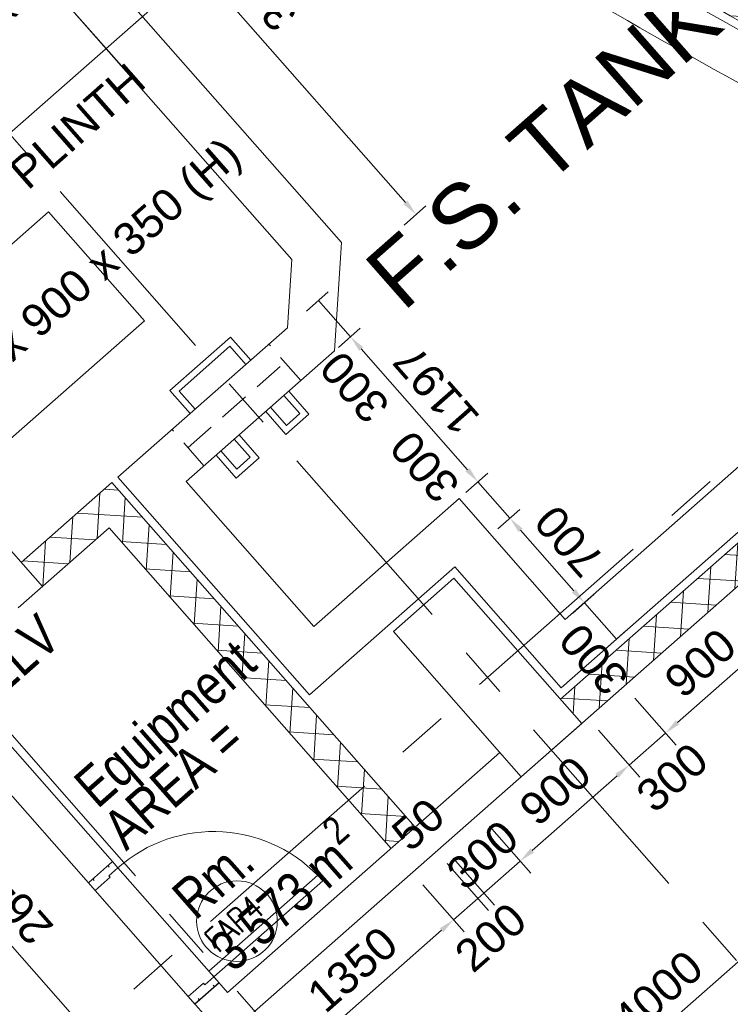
# Model space of a CAD drawing. Header units: millimetres. Extents: x 834119330 to 835277377, y 817781205 to 818243057.
# Tile 24 of 60: x 834340246 to 834344654, y 818026409 to 818032513. Entities that reach past the tile are written whole.
import ezdxf
from ezdxf.enums import TextEntityAlignment as Align

# ---------------------------------------------------------------- set-up
doc = ezdxf.new("R2010")
doc.units = ezdxf.units.MM
doc.header["$LTSCALE"] = 100
for name, pattern in [('CENTER', [2, 1.25, -0.25, 0.25, -0.25]), ('DASHDOT', [25.4, 12.7, -6.35, 0, -6.35]), ('Grid Line', [22.225, 12.7, -3.175, 3.175, -3.175]), ('Hidden', [9.525, 6.35, -3.175]), ('PHANTOM', [63.5, 31.75, -6.35, 6.35, -6.35, 6.35, -6.35])]:
    doc.linetypes.add(name, pattern=pattern)
doc.layers.get('0').update_dxf_attribs({"lineweight": 0})
doc.layers.get('Defpoints').update_dxf_attribs({"lineweight": 0})
for name, color, linetype, lineweight in [('A-ANNO-NPLT', 5, 'CENTER', 13), ('A-DOOR', 6, 'Continuous', 13), ('A-WALL', 7, 'Continuous', 13), ('ATR01', 7, 'Continuous', 0), ('DLN020__', 6, 'DASHDOT', 0), ('DLN040__', 3, 'Continuous', 0), ('DLN050_A', 2, 'Continuous', 0), ('DLN210__', 7, 'Continuous', 0), ('DLN240__', 1, 'Continuous', 0), ('DLN280__', 3, 'Continuous', 0), ('DLN325__', 7, 'Continuous', 0), ('FITDOOR', 7, 'Continuous', 0), ('HATCH', 8, 'Continuous', 0), ('Pump Plinth', 4, 'Continuous', 13), ('Rev_D', 20, 'Continuous', 0), ('SITE BOUNDARY', 4, 'Continuous', 0)]:
    doc.layers.add(name, color=color, linetype=linetype, lineweight=lineweight)
doc.layers.add('DLN032__', color=7, linetype='Continuous')
doc.layers.add('DLN660', color=1, linetype='Continuous')
doc.styles.add('romans', font='romans.shx')
doc.styles.get("Standard").update_dxf_attribs({"font": 'swiss.ttf'})
doc.styles.add('StyleSwis721 Lt BT1', font='swissl.ttf')
doc.dimstyles.new('INTDIM', dxfattribs={"dimtxt": 200, "dimasz": 125, "dimexe": 100, "dimexo": 150, "dimgap": 80, "dimtad": 1, "dimdec": 0, "dimzin": 11, "dimdsep": 46, "dimtxsty": 'StyleSwis721 Lt BT1', "dimblk1": '_Open3011', "dimblk2": '_Open3011', "dimsah": 1, "dimcen": -125, "dimclrd": 256, "dimclre": 256, "dimclrt": 2, "dimaunit": 1, "dimadec": 5, "dimazin": 0, "dimtfac": 1, "dimtdec": 0, "dimtofl": 0, "dimtmove": 2, "dimatfit": 3, "dimldrblk": '_Open3011', "dimfxl": 1, "dimtolj": 1, "dimtzin": 0, "dimlwd": -1, "dimlwe": -1, "dimarcsym": 0})
pattern_1 = [(86.34984, (834357388.73, 818073559.81), (-158.42796, 10.1067), []), (176.34984, (834357388.73, 818073559.81), (-10.1067, -158.42796), [])]

# ---------------------------------------------------------------- blocks, each defined once
blk = doc.blocks.new('DR1CD')
at = {"layer": 'FITDOOR'}
for p, q in [((0, 1), (45, 1)), ((0, 1), (0, 0)), ((45, 0), (45, 1)), ((0, 0), (45, 0))]:
    blk.add_line(p, q, dxfattribs=at)
blk = doc.blocks.new('DR1CM')
at = {"layer": 'FITDOOR', "color": 6}
blk.add_arc((0, 0), 1, 0, 90, dxfattribs=at)
blk = doc.blocks.new('DLN-Single Door - Opening 2 - 950 x2138 _WH_-1922936-Car Park_B2_F')
at = {"layer": 'DLN210__', "lineweight": 30}
for p, q in [((-500, -100), (-500, 100)), ((500, -100), (500, 100))]:
    blk.add_line(p, q, dxfattribs=at)
at = {"layer": 'FITDOOR'}
for p, q in [((-437.5, 100), (-500, 100)), ((-500, 62.5), (-500, 100)), ((-488, 62.5), (-500, 62.5)), ((-437.5, -25), (-437.5, 100)), ((437.5, 100), (500, 100)), ((437.5, -25), (437.5, 100)), ((488, 62.5), (500, 62.5)), ((500, 62.5), (500, 100)), ((-450, -100), (-450, -25)), ((-437.5, -25), (-450, -25)), ((437.5, -25), (450, -25)), ((450, -100), (450, -25)), ((-500, -100), (-500, -62.5)), ((-488, -62.5), (-500, -62.5)), ((-450, -100), (-500, -100)), ((450, -100), (500, -100)), ((488, -62.5), (500, -62.5)), ((500, -100), (500, -62.5))]:
    blk.add_line(p, q, dxfattribs=at)
at = {"layer": 'DLN325__', "extrusion": (0, 0, -1), "yscale": 899.9999999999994, "zscale": -0.9999999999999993, "rotation": 180}
blk.add_blockref('DR1CD', (450, -100), dxfattribs=at)
at = {"layer": 'DLN325__', "extrusion": (0, 0, -1), "xscale": 899.9999999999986, "yscale": 899.9999999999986, "zscale": -899.9999999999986, "rotation": 180}
blk.add_blockref('DR1CM', (450, -100), dxfattribs=at)
blk = doc.blocks.new('DLN-Single Door - Opening 5 -  950 x 2025 _WH_-1665005-Car Park_B2_F')
at = {"layer": 'A-DOOR'}
blk.add_blockref('DLN-Single Door - Opening 2 - 950 x2138 _WH_-1922936-Car Park_B2_F', (5, 0), dxfattribs=at)
blk = doc.blocks.new('DLN-Single Door - Opening 5 -  950 x 2025 _WH_-V7-Car Park_B1_F')
at = {"layer": 'A-DOOR', "extrusion": (0, 0, -1), "zscale": -1, "rotation": 180}
blk.add_blockref('DLN-Single Door - Opening 5 -  950 x 2025 _WH_-1665005-Car Park_B2_F', (-20, -50), dxfattribs=at)
blk = doc.blocks.new('*D119')
at = {"layer": 'Defpoints', "color": 0, "linetype": 'ByBlock', "transparency": 16777216}
for p in [(834339411.3, 818028139.9, 0), (834339174.6, 818027931.6), (834341160.3, 818026152.6, 0)]:
    blk.add_point(p, dxfattribs=at)
at = {"layer": 'DLN240__', "linetype": 'ByBlock', "transparency": 16777216}
for p, q in [((834339336.2, 818028073.8), (834339099.5, 818027865.5)), ((834340857.5, 818026019.3), (834339240.7, 818027856.5)), ((834341085.2, 818026086.5), (834340848.5, 818025878.2))]:
    blk.add_line(p, q, dxfattribs=at)
for points in [[(834339253.2, 818027867.5), (834339228.1, 818027845.5), (834339174.6, 818027931.6)], [(834340870, 818026030.3), (834340845, 818026008.3), (834340923.6, 818025944.2)]]:
    blk.add_solid(points, dxfattribs=at)
at = {"layer": 'DLN240__', "color": 2, "linetype": 'ByBlock', "transparency": 16777216, "insert": (834340186.3, 818027058.7), "char_height": 200, "attachment_point": 5, "rotation": 131.35019, "style": 'StyleSwis721 Lt BT1'}
blk.add_mtext('\\A1;2647', dxfattribs=at)
blk = doc.blocks.new('_Open301')
at = {"layer": 'Rev_D', "linetype": 'ByBlock'}
blk.add_line((0, 0), (-1, 0), dxfattribs=at)
blk = doc.blocks.new('_Open3011')
at = {"layer": 'ATR01', "linetype": 'ByBlock'}
blk.add_line((0, 0), (-1, 0), dxfattribs=at)
at = {"layer": 'ATR01', "linetype": 'ByBlock', "yscale": 1.119319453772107, "zscale": 0.008}
blk.add_blockref('_Open301', (0, 0), dxfattribs=at)
blk = doc.blocks.new('*D128')
at = {"layer": 'Defpoints', "color": 0, "linetype": 'ByBlock', "transparency": 16777216}
for p in [(834346066.1, 818027389.6, 0), (834342823.6, 818025019.4), (834343063.4, 818024747, 0)]:
    blk.add_point(p, dxfattribs=at)
at = {"layer": 'DLN240__', "linetype": 'ByBlock', "transparency": 16777216}
for p, q in [((834346000.1, 818027464.7), (834345760.3, 818027737.1)), ((834345751.3, 818027596), (834342898.7, 818025085.5)), ((834342997.3, 818024822.1), (834342757.6, 818025094.5))]:
    blk.add_line(p, q, dxfattribs=at)
for points in [[(834345740.3, 818027608.5), (834345762.3, 818027583.4), (834345826.4, 818027662)], [(834342887.7, 818025098), (834342909.7, 818025072.9), (834342823.6, 818025019.4)]]:
    blk.add_solid(points, dxfattribs=at)
at = {"layer": 'DLN240__', "color": 2, "linetype": 'ByBlock', "transparency": 16777216, "insert": (834344204.3, 818026477.9), "char_height": 200, "attachment_point": 5, "rotation": 41.35021, "style": 'StyleSwis721 Lt BT1'}
blk.add_mtext('\\A1;4000', dxfattribs=at)
blk = doc.blocks.new('*D135')
at = {"layer": 'Defpoints', "color": 0, "linetype": 'ByBlock', "transparency": 16777216}
for p in [(834340560.9, 818034013.9, 0), (834340425.7, 818033894.9), (834342840.2, 818031424, 0)]:
    blk.add_point(p, dxfattribs=at)
at = {"layer": 'DLN240__', "linetype": 'ByBlock', "transparency": 16777216}
for p, q in [((834340485.9, 818033947.8), (834340350.7, 818033828.9)), ((834342639, 818031380.1), (834340491.8, 818033819.8)), ((834342765.2, 818031358), (834342630, 818031239))]:
    blk.add_line(p, q, dxfattribs=at)
for points in [[(834340504.3, 818033830.9), (834340479.3, 818033808.8), (834340425.7, 818033894.9)], [(834342651.5, 818031391.1), (834342626.4, 818031369.1), (834342705, 818031305.1)]]:
    blk.add_solid(points, dxfattribs=at)
at = {"layer": 'DLN240__', "color": 2, "linetype": 'ByBlock', "transparency": 16777216, "insert": (834341702.6, 818032720.7), "char_height": 200, "attachment_point": 5, "rotation": 131.35019, "style": 'StyleSwis721 Lt BT1'}
blk.add_mtext('\\A1;3450', dxfattribs=at)
blk = doc.blocks.new('*D136')
at = {"layer": 'Defpoints', "color": 0, "linetype": 'ByBlock', "transparency": 16777216}
for p in [(834342235.1, 818030891.5, 0), (834342433.3, 818030666.3, 0), (834342297.6, 818030546.9)]:
    blk.add_point(p, dxfattribs=at)
at = {"layer": 'DLN240__', "linetype": 'ByBlock', "transparency": 16777216}
for p, q in [((834342160, 818030825.4), (834342024.4, 818030706)), ((834342099.4, 818030772.1), (834342297.6, 818030546.9)), ((834342358.2, 818030600.2), (834342222.6, 818030480.8))]:
    blk.add_line(p, q, dxfattribs=at)
at = {"layer": 'DLN240__', "color": 2, "linetype": 'ByBlock', "transparency": 16777216, "insert": (834342324.1, 818030235.1), "char_height": 200, "attachment_point": 5, "rotation": 131.35019, "style": 'StyleSwis721 Lt BT1'}
blk.add_mtext('\\A1;300', dxfattribs=at)
blk = doc.blocks.new('*D137')
at = {"layer": 'Defpoints', "color": 0, "linetype": 'ByBlock', "transparency": 16777216}
for p in [(834342433.3, 818030666.3, 0), (834342297.8, 818030547.1), (834343224.4, 818029767.4, 0)]:
    blk.add_point(p, dxfattribs=at)
at = {"layer": 'DLN240__', "linetype": 'ByBlock', "transparency": 16777216}
for p, q in [((834342358.2, 818030600.2), (834342222.8, 818030481)), ((834343022.8, 818029723.3), (834342363.9, 818030472)), ((834343149.3, 818029701.4), (834343013.8, 818029582.1))]:
    blk.add_line(p, q, dxfattribs=at)
for points in [[(834342376.4, 818030483), (834342351.4, 818030461), (834342297.8, 818030547.1)], [(834343035.3, 818029734.3), (834343010.3, 818029712.3), (834343088.9, 818029648.2)]]:
    blk.add_solid(points, dxfattribs=at)
at = {"layer": 'DLN240__', "color": 2, "linetype": 'ByBlock', "transparency": 16777216, "insert": (834342830.6, 818030218.4), "char_height": 200, "attachment_point": 5, "rotation": 131.35019, "style": 'StyleSwis721 Lt BT1'}
blk.add_mtext('\\A1;1197', dxfattribs=at)
blk = doc.blocks.new('*D138')
at = {"layer": 'Defpoints', "color": 0, "linetype": 'ByBlock', "transparency": 16777216}
for p in [(834343224.4, 818029767.4, 0), (834343422.6, 818029542.2, 0), (834343286.9, 818029422.8)]:
    blk.add_point(p, dxfattribs=at)
at = {"layer": 'DLN240__', "linetype": 'ByBlock', "transparency": 16777216}
for p, q in [((834343149.3, 818029701.4), (834343013.6, 818029582)), ((834343088.7, 818029648), (834343286.9, 818029422.8)), ((834343347.5, 818029476.2), (834343211.8, 818029356.8))]:
    blk.add_line(p, q, dxfattribs=at)
at = {"layer": 'DLN240__', "color": 2, "linetype": 'ByBlock', "transparency": 16777216, "insert": (834342759, 818029742.1), "char_height": 200, "attachment_point": 5, "rotation": 131.35019, "style": 'StyleSwis721 Lt BT1'}
blk.add_mtext('\\A1;300', dxfattribs=at)
blk = doc.blocks.new('*D139')
at = {"layer": 'Defpoints', "color": 0, "linetype": 'ByBlock', "transparency": 16777216}
for p in [(834343422.6, 818029542.2, 0), (834343884.9, 818029016.9, 0), (834343749.2, 818028897.5)]:
    blk.add_point(p, dxfattribs=at)
at = {"layer": 'DLN240__', "linetype": 'ByBlock', "transparency": 16777216}
for p, q in [((834343347.5, 818029476.2), (834343211.8, 818029356.7)), ((834343352.9, 818029347.7), (834343683.1, 818028972.5)), ((834343809.8, 818028950.8), (834343674.1, 818028831.4))]:
    blk.add_line(p, q, dxfattribs=at)
for points in [[(834343365.4, 818029358.7), (834343340.4, 818029336.7), (834343286.9, 818029422.8)], [(834343695.6, 818028983.6), (834343670.6, 818028961.5), (834343749.2, 818028897.5)]]:
    blk.add_solid(points, dxfattribs=at)
at = {"layer": 'DLN240__', "color": 2, "linetype": 'ByBlock', "transparency": 16777216, "insert": (834343655.2, 818029280.9), "char_height": 200, "attachment_point": 5, "rotation": 131.35019, "style": 'StyleSwis721 Lt BT1'}
blk.add_mtext('\\A1;700', dxfattribs=at)
blk = doc.blocks.new('*D140')
at = {"layer": 'Defpoints', "color": 0, "linetype": 'ByBlock', "transparency": 16777216}
for p in [(834343884.9, 818029016.9, 0), (834343749.3, 818028897.6), (834344083.2, 818028791.5, 0)]:
    blk.add_point(p, dxfattribs=at)
at = {"layer": 'DLN240__', "linetype": 'ByBlock', "transparency": 16777216}
for p, q in [((834343809.8, 818028950.8), (834343674.2, 818028831.5)), ((834343947.6, 818028672.2), (834343749.3, 818028897.6)), ((834344008.2, 818028725.5), (834343872.6, 818028606.1))]:
    blk.add_line(p, q, dxfattribs=at)
at = {"layer": 'DLN240__', "color": 2, "linetype": 'ByBlock', "transparency": 16777216, "insert": (834343807.7, 818028549.1), "char_height": 200, "attachment_point": 5, "rotation": 131.35019, "style": 'StyleSwis721 Lt BT1'}
blk.add_mtext('\\A1;300', dxfattribs=at)
blk = doc.blocks.new('*D146')
at = {"layer": 'Defpoints', "color": 0, "linetype": 'ByBlock', "transparency": 16777216}
for p in [(834342831.7, 818027357.1, 0), (834342681.6, 818027224.9, 0), (834343087.9, 818027066)]:
    blk.add_point(p, dxfattribs=at)
at = {"layer": 'DLN240__', "linetype": 'ByBlock', "transparency": 16777216}
for p, q in [((834342897.8, 818027282), (834343154, 818026990.9)), ((834342747.6, 818027149.9), (834343003.8, 818026858.8)), ((834342937.8, 818026933.8), (834343087.9, 818027066))]:
    blk.add_line(p, q, dxfattribs=at)
at = {"layer": 'DLN240__', "color": 2, "linetype": 'ByBlock', "transparency": 16777216, "insert": (834343167.4, 818026824.2), "char_height": 200, "attachment_point": 5, "rotation": 41.35021, "style": 'StyleSwis721 Lt BT1'}
blk.add_mtext('\\A1;200', dxfattribs=at)
blk = doc.blocks.new('*D147')
at = {"layer": 'Defpoints', "color": 0, "linetype": 'ByBlock', "transparency": 16777216}
for p in [(834342869.2, 818027390.1, 0), (834342831.7, 818027357.1, 0), (834343087.9, 818027066)]:
    blk.add_point(p, dxfattribs=at)
at = {"layer": 'DLN240__', "linetype": 'ByBlock', "transparency": 16777216}
for p, q in [((834342897.8, 818027282), (834343153.9, 818026990.9)), ((834342935.3, 818027315), (834343191.5, 818027023.9)), ((834343125.4, 818027099), (834343087.9, 818027066))]:
    blk.add_line(p, q, dxfattribs=at)
at = {"layer": 'DLN240__', "color": 2, "linetype": 'ByBlock', "transparency": 16777216, "insert": (834342718.3, 818027523.7), "char_height": 200, "attachment_point": 5, "rotation": 41.35021, "style": 'StyleSwis721 Lt BT1'}
blk.add_mtext('\\A1;50', dxfattribs=at)
blk = doc.blocks.new('*D148')
at = {"layer": 'Defpoints', "color": 0, "linetype": 'ByBlock', "transparency": 16777216}
for p in [(834343094.4, 818027588.3, 0), (834342869.2, 818027390.1, 0), (834343350.6, 818027297.2)]:
    blk.add_point(p, dxfattribs=at)
at = {"layer": 'DLN240__', "linetype": 'ByBlock', "transparency": 16777216}
for p, q in [((834343160.5, 818027513.2), (834343416.7, 818027222.1)), ((834342935.3, 818027315), (834343191.5, 818027023.9)), ((834343125.4, 818027099), (834343350.6, 818027297.2))]:
    blk.add_line(p, q, dxfattribs=at)
at = {"layer": 'DLN240__', "color": 2, "linetype": 'ByBlock', "transparency": 16777216, "insert": (834343117.3, 818027335.3), "char_height": 200, "attachment_point": 5, "rotation": 41.35021, "style": 'StyleSwis721 Lt BT1'}
blk.add_mtext('\\A1;300', dxfattribs=at)
blk = doc.blocks.new('*D149')
at = {"layer": 'Defpoints', "color": 0, "linetype": 'ByBlock', "transparency": 16777216}
for p in [(834343770.1, 818028182.9, 0), (834343094.4, 818027588.3, 0), (834343350.5, 818027297.3)]:
    blk.add_point(p, dxfattribs=at)
at = {"layer": 'DLN240__', "linetype": 'ByBlock', "transparency": 16777216}
for p, q in [((834343836.1, 818028107.8), (834344092.2, 818027816.8)), ((834343951.1, 818027825.8), (834343425.6, 818027363.4)), ((834343160.5, 818027513.2), (834343416.6, 818027222.3))]:
    blk.add_line(p, q, dxfattribs=at)
for points in [[(834343940.1, 818027838.4), (834343962.1, 818027813.3), (834344026.1, 818027891.9)], [(834343414.6, 818027375.9), (834343436.6, 818027350.9), (834343350.5, 818027297.3)]]:
    blk.add_solid(points, dxfattribs=at)
at = {"layer": 'DLN240__', "color": 2, "linetype": 'ByBlock', "transparency": 16777216, "insert": (834343567.6, 818027731.8), "char_height": 200, "attachment_point": 5, "rotation": 41.35021, "style": 'StyleSwis721 Lt BT1'}
blk.add_mtext('\\A1;900', dxfattribs=at)
blk = doc.blocks.new('*D150')
at = {"layer": 'Defpoints', "color": 0, "linetype": 'ByBlock', "transparency": 16777216}
for p in [(834343995.3, 818028381.1, 0), (834343770.1, 818028182.9, 0), (834344251.5, 818028090)]:
    blk.add_point(p, dxfattribs=at)
at = {"layer": 'DLN240__', "linetype": 'ByBlock', "transparency": 16777216}
for p, q in [((834344061.3, 818028306), (834344317.5, 818028014.9)), ((834343836.1, 818028107.8), (834344092.3, 818027816.7)), ((834344026.3, 818027891.8), (834344251.5, 818028090))]:
    blk.add_line(p, q, dxfattribs=at)
at = {"layer": 'DLN240__', "color": 2, "linetype": 'ByBlock', "transparency": 16777216, "insert": (834344293.5, 818027815.2), "char_height": 200, "attachment_point": 5, "rotation": 41.35021, "style": 'StyleSwis721 Lt BT1'}
blk.add_mtext('\\A1;300', dxfattribs=at)
blk = doc.blocks.new('*D158')
at = {"layer": 'Defpoints', "color": 0, "linetype": 'ByBlock', "transparency": 16777216}
for p in [(834344670.5, 818028975.4, 0), (834343995.3, 818028381.1, 0), (834344251.3, 818028090.1)]:
    blk.add_point(p, dxfattribs=at)
at = {"layer": 'DLN240__', "linetype": 'ByBlock', "transparency": 16777216}
for p, q in [((834344736.6, 818028900.3), (834344992.7, 818028609.3)), ((834344851.5, 818028618.3), (834344326.4, 818028156.2)), ((834344061.3, 818028306), (834344317.4, 818028015))]:
    blk.add_line(p, q, dxfattribs=at)
for points in [[(834344840.5, 818028630.9), (834344862.6, 818028605.8), (834344926.6, 818028684.4)], [(834344315.4, 818028168.7), (834344337.4, 818028143.7), (834344251.3, 818028090.1)]]:
    blk.add_solid(points, dxfattribs=at)
at = {"layer": 'DLN240__', "color": 2, "linetype": 'ByBlock', "transparency": 16777216, "insert": (834344468.2, 818028524.5), "char_height": 200, "attachment_point": 5, "rotation": 41.35021, "style": 'StyleSwis721 Lt BT1'}
blk.add_mtext('\\A1;900', dxfattribs=at)
blk = doc.blocks.new('*D176')
at = {"layer": 'Defpoints', "color": 0, "linetype": 'ByBlock', "transparency": 16777216}
for p in [(834342681.6, 818027224.9, 0), (834341667.8, 818026332.7, 0), (834341923.8, 818026041.8)]:
    blk.add_point(p, dxfattribs=at)
at = {"layer": 'DLN240__', "linetype": 'ByBlock', "transparency": 16777216}
for p, q in [((834342747.6, 818027149.9), (834343003.7, 818026858.9)), ((834342862.5, 818026867.9), (834341998.9, 818026107.9)), ((834341733.9, 818026257.7), (834341989.9, 818025966.8))]:
    blk.add_line(p, q, dxfattribs=at)
for points in [[(834342851.5, 818026880.5), (834342873.5, 818026855.4), (834342937.6, 818026934)], [(834341987.9, 818026120.4), (834342009.9, 818026095.4), (834341923.8, 818026041.8)]]:
    blk.add_solid(points, dxfattribs=at)
at = {"layer": 'DLN240__', "color": 2, "linetype": 'ByBlock', "transparency": 16777216, "insert": (834342309.9, 818026625.1), "char_height": 200, "attachment_point": 5, "rotation": 41.35021, "style": 'StyleSwis721 Lt BT1'}
blk.add_mtext('\\A1;1350', dxfattribs=at)
blk = doc.blocks.new('TRENCH')
at = {"linetype": 'ByBlock'}
h = blk.add_hatch(dxfattribs=at)
h.set_pattern_fill('DOTS', color=256, scale=75, angle=-0.34984)
h.set_pattern_definition([(41.000355, (-645108.42, -7523.12), (-33.18402, 128.91342), [0, -119.0625])])
edge = h.paths.add_edge_path()
edge.add_line((-386785.5, -20378.7), (-388147.4, -20378.7))
edge.add_arc((-339061.9, -5293), 51351.3, 197.08406, 201.44693)
edge.add_line((-386857.5, -24069), (-385865.2, -24069))
edge.add_line((-385865.2, -24069), (-385517.5, -23919.4))
edge.add_arc((-339089.8, -5295), 50024, 197.54945, 201.85819, ccw=False)
at = {"layer": 'DLN210__', "color": 8, "linetype": 'ByBlock', "elevation": 0}
blk.add_lwpolyline([(-386785.5, -20378.7), (-388147.4, -20378.7, 0.019039), (-386857.5, -24069), (-385865.2, -24069), (-385517.5, -23919.4, -0.018803)], format="xyb", close=True, dxfattribs=at)
blk = doc.blocks.new('A$C7285572E')
at = {"layer": 'A-ANNO-NPLT', "color": 3, "linetype": 'PHANTOM'}
blk.add_lwpolyline([(258.8401, 2.5083, -0.193746), (226.4941, 18.0001), (220.2768, 12.5284), (224.9014, 7.2736), (217.3781, 0.6525), (222.6353, -5.3211, -0.257063), (231.1648, -8.3947), (245.8628, -25.0955), (259.9058, -12.7366)], format="xyb", close=True, dxfattribs=at)
blk = doc.blocks.new('Grid Line')
at = {"layer": 'DLN020__', "linetype": 'Grid Line'}
for p, q in [((5410.4, -35085.3), (5410.4, 27471)), ((7860.9, -35085.3), (7860.9, 27471)), ((-9985.2, 0), (30672.2, 0)), ((-9985.2, -4490.4), (30672.2, -4490.4))]:
    blk.add_line(p, q, dxfattribs=at)

msp = doc.modelspace()

# ---------------------------------------------------------------- hatches: boundary and pattern name
at = {"linetype": 'ByBlock'}
h = msp.add_hatch(dxfattribs=at)
h.set_pattern_fill('ANSI37', color=8, scale=50)
h.set_pattern_definition([(86.3502, (834318555.22, 818029367.07), (-158.428, 10.1057), []), (176.3502, (834318555.22, 818029367.07), (-10.1057, -158.428), [])])
edge = h.paths.add_edge_path()
edge.add_arc((834369876, 818077502.8), 49857, 239.00763, 245.05836)
edge.add_line((834348851.6, 818032295.5), (834348767.1, 818032114))
edge.add_arc((834369905, 818077553), 50115, 239.00874, 245.05243, ccw=False)
edge.add_line((834344100.5, 818034592.1), (834344203.4, 818034763.6))
at = {"layer": 'A-WALL', "linetype": 'ByBlock'}
h = msp.add_hatch(dxfattribs=at)
h.set_pattern_fill('EARTH', color=1, scale=70, angle=45)
h.set_pattern_definition([(86.3502, (834259067.97, 817913852.15), (-415.3025, 471.8944), [444.5, -444.5]), (86.3502, (834258901.62, 817913862.76), (-415.3025, 471.8944), [444.5, -444.5]), (86.3502, (834258735.27, 817913873.37), (-415.3025, 471.8944), [444.5, -444.5]), (176.3502, (834258683.36, 817913932.35), (-471.8944, -415.3025), [444.5, -444.5]), (176.3502, (834258693.97, 817914098.7), (-471.8944, -415.3025), [444.5, -444.5]), (176.3502, (834258704.6, 817914265.05), (-471.8944, -415.3025), [444.5, -444.5])])
edge = h.paths.add_edge_path()
edge.add_line((834340573.9, 818045816.1), (834336024.8, 818041812.5))
edge.add_arc((834369885.6, 818077441.2), 49152.4, 226.4573, 266.43381)
edge.add_line((834366828.2, 818028384), (834367803.6, 818014432.8))
edge.add_line((834367803.6, 818014432.8), (834358038.5, 818005838.6))
edge.add_line((834358038.5, 818005838.6), (834354765.1, 818002958.1))
edge.add_line((834354765.1, 818002958.1), (834360515.3, 817996424.3))
edge.add_line((834360515.3, 817996424.3), (834377661.1, 818011513.8))
edge.add_line((834377661.1, 818011513.8), (834376055.4, 818034955.1))
edge.add_arc((834369649.8, 818077415.9), 42941.2, 227.38201, 278.57894, ccw=False)
at = {"layer": 'HATCH'}
h = msp.add_hatch(dxfattribs=at)
h.set_pattern_fill('ANSI37', color=8, scale=50)
h.set_pattern_definition(pattern_1)
edge = h.paths.add_edge_path()
edge.add_line((834339724.7, 818035919.5), (834339570.7, 818035784))
edge.add_arc((834370367.4, 818078400.2), 52579.2, 234.14618, 243.6197)
edge.add_line((834347005, 818031296.3), (834343600.4, 818028300))
edge.add_line((834343600.4, 818028300), (834343732.5, 818028149.9))
edge.add_line((834343732.5, 818028149.9), (834347361.8, 818031343.9))
edge.add_arc((834370331.1, 818078343.2), 52311.8, 234.19153, 243.95444, ccw=False)
at = {"layer": 'HATCH', "linetype": 'Continuous', "ltscale": 0.2}
h = msp.add_hatch(dxfattribs=at)
h.set_pattern_fill('DGN_ANSI31', color=8, scale=25, style=0, pattern_type=2)
h.set_pattern_definition([(210.400428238, (848684328.11, 1012279243.28), (40.166941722, -68.46172228), [])])
edge = h.paths.add_edge_path()
edge.add_line((834304369.9, 818035393.6), (834304072.5, 818035435.5))
edge.add_line((834304072.5, 818035435.5), (834304030.7, 818034793.1))
edge.add_line((834304030.7, 818034793.1), (834293138.2, 818027176))
edge.add_line((834293138.2, 818027176), (834292658.4, 818027311.6))
edge.add_line((834292658.4, 818027311.6), (834292163.3, 818025227.6))
edge.add_line((834292163.3, 818025227.6), (834293757.1, 818024607))
edge.add_line((834293757.1, 818024607), (834294865.4, 818023967.6))
edge.add_line((834294865.4, 818023967.6), (834296156.9, 818022940))
edge.add_line((834296156.9, 818022940), (834297099.8, 818021932.8))
edge.add_line((834297099.8, 818021932.8), (834302306.7, 818016010.1))
edge.add_line((834302306.7, 818016010.1), (834273579.6, 817990755.2))
edge.add_line((834273579.6, 817990755.2), (834331000.9, 817925420.6))
edge.add_line((834331000.9, 817925420.6), (834375196.2, 817964315.9))
edge.add_line((834375196.2, 817964315.9), (834374066.3, 817980996.7))
edge.add_line((834374066.3, 817980996.7), (834339463.3, 818020376.1))
edge.add_arc((834328000.5, 818007970.7), 16890.5, 47.26121, 51.69748)
edge.add_arc((834333427.8, 818015250.8), 7817.6, 49.84168, 69.2308)
edge.add_arc((834333018.9, 818015427.3), 7810.3, 65.9651, 78.45877)
edge.add_arc((834332634.6, 818013897.1), 9386.7, 78.02895, 87.71232)
edge.add_arc((834332591.4, 818014607.8), 8678.6, 87.24053, 99.73592)
edge.add_line((834331123.8, 818023161.4), (834329930.9, 818024516.8))
edge.add_line((834329930.9, 818024516.8), (834326628.6, 818028269.1))
edge.add_line((834326628.6, 818028269.1), (834325599.3, 818029438.7))
edge.add_line((834325599.3, 818029438.7), (834316188.4, 818021156.4))
edge.add_line((834316188.4, 818021156.4), (834313686.5, 818024016.5))
edge.add_line((834313686.5, 818024016.5), (834313235.7, 818023646.4))
edge.add_line((834313235.7, 818023646.4), (834312968.7, 818023950.2))
edge.add_line((834312968.7, 818023950.2), (834311053.4, 818022266.5))
edge.add_line((834311053.4, 818022266.5), (834308435.8, 818025244))
edge.add_line((834308435.8, 818025244), (834306762.3, 818027183.3))
edge.add_arc((834311650.7, 818031401.6), 6456.8, 206.93823, 220.79234, ccw=False)
edge.add_arc((834329611.1, 818040528.5), 26603.2, 202.06495, 206.93823, ccw=False)
edge.add_arc((834312203.4, 818033472.4), 7819.8, 183.39777, 202.06495, ccw=False)
edge.add_arc((834329308.3, 818034488), 24954.8, 177.92009, 183.39777, ccw=False)
at = {"layer": 'HATCH'}
h = msp.add_hatch(dxfattribs=at)
h.set_pattern_fill('ANSI37', color=8, scale=50)
h.set_pattern_definition(pattern_1)
h.paths.add_polyline_path([(834340818.4, 818029644.7), (834340255.1, 818029148.9), (834340387.2, 818028998.8), (834340800.4, 818029362.4), (834342549.4, 818027375.1), (834342699.6, 818027507.2)])

# ---------------------------------------------------------------- linework, layer by layer
at = {"layer": 'A-WALL', "color": 6, "lineweight": 13}
for p, q in [((834341553.4, 818030544.6, 0), (834341178.1, 818030214.3, 0)), ((834341549.8, 818030488.2, 0), (834341234.5, 818030210.7, 0)), ((834341897.5, 818029941.7, 0), (834342040.2, 818030067.2, 0)), ((834341901.1, 818029998.1, 0), (834341983.7, 818030070.8, 0)), ((834341732.4, 818029796.3, 0), (834341589.8, 818029670.8, 0)), ((834341675.9, 818029799.9, 0), (834341593.4, 818029727.3, 0))]:
    msp.add_line(p, q, dxfattribs=at)
at = {"layer": 'A-WALL', "color": 6}
for p, q in [((834341678.9, 818030402, 0), (834341553.4, 818030544.6, 0)), ((834341648.9, 818030375.6, 0), (834341549.8, 818030488.2, 0)), ((834341303.6, 818030071.7, 0), (834341178.1, 818030214.3, 0)), ((834341333.6, 818030098.1, 0), (834341234.5, 818030210.7, 0)), ((834341914.7, 818030209.8, 0), (834342040.2, 818030067.2, 0)), ((834341884.6, 818030183.4, 0), (834341983.7, 818030070.8, 0)), ((834341772, 818030084.3, 0), (834341897.5, 818029941.7, 0)), ((834341802.1, 818030110.7, 0), (834341901.1, 818029998.1, 0)), ((834341576.8, 818029912.5, 0), (834341675.9, 818029799.9, 0)), ((834341606.9, 818029939, 0), (834341732.4, 818029796.3, 0)), ((834341494.3, 818029839.9, 0), (834341593.4, 818029727.3, 0)), ((834341464.2, 818029813.4, 0), (834341589.8, 818029670.8, 0))]:
    msp.add_line(p, q, dxfattribs=at)
at = {"layer": 'A-WALL', "color": 1, "linetype": 'Hidden', "lineweight": 13, "ltscale": 0.3}
for p, q in [((834341989.7, 818030275.9, 0), (834341791.5, 818030501.1, 0)), ((834341290.1, 818029860, 0), (834341890.6, 818030388.5, 0)), ((834341389.2, 818029747.4, 0), (834341191, 818029972.6, 0))]:
    msp.add_line(p, q, dxfattribs=at)
at = {"layer": 'A-WALL', "color": 5, "lineweight": 13}
for radius, start, end in [(49265, 224.25612, 266.41942), (49765, 224.22686, 265.91498)]:
    msp.add_arc((834369905, 818077553, 0), radius, start, end, dxfattribs=at)
at = {"layer": 'Defpoints', "color": 8, "linetype": 'ByBlock', "elevation": 0}
msp.add_lwpolyline([(834340573.9, 818045816.1), (834336024.8, 818041812.5, 0.176221), (834366828.2, 818028384), (834367803.6, 818014432.8), (834358038.5, 818005838.6), (834354765.1, 818002958.1), (834360515.3, 817996424.3), (834377661.1, 818011513.8), (834376055.4, 818034955.1, -0.22718)], format="xyb", close=True, dxfattribs=at)
at = {"layer": 'DLN050_A'}
msp.add_circle((834341593.7, 818026924.8, 0), 250, dxfattribs=at)
at = {"layer": 'DLN210__'}
for p, q in [((834341933.9, 818031026.1, 0), (834339654.6, 818033615.9, 0)), ((834339654.6, 818033615.9, 0), (834340976, 818032114.5, 0)), ((834341906.9, 818030602.6, 0), (834341933.9, 818031026.1, 0)), ((834340855.9, 818029677.7, 0), (834341906.9, 818030602.6, 0)), ((834342043.4, 818028328.5, 0), (834340855.9, 818029677.7, 0)), ((834342043.4, 818028328.5, 0), (834342944.2, 818029121.2, 0)), ((834342944.2, 818029121.2, 0), (834343604.9, 818028370.6, 0))]:
    msp.add_line(p, q, dxfattribs=at)
at = {"layer": 'DLN210__', "lineweight": 13}
for p, q in [((834341667.8, 818026332.7, 0), (834347361.8, 818031343.9, 0)), ((834343600.4, 818028300, 0), (834347004.9, 818031296.2, 0)), ((834343604.9, 818028370.6, 0), (834346915.9, 818031284.5, 0)), ((834340818.4, 818029644.7, 0), (834340255.1, 818029148.9, 0)), ((834342699.6, 818027507.2, 0), (834340818.4, 818029644.7, 0)), ((834342549.4, 818027375.1, 0), (834340800.4, 818029362.4, 0)), ((834339574.2, 818028711.6, 0), (834340822.1, 818027293.6, 0)), ((834339424.1, 818028579.4, 0), (834340672, 818027161.5, 0)), ((834342699.6, 818027507.2, 0), (834343225, 818027969.7, 0)), ((834341535.7, 818026482.9, 0), (834342699.6, 818027507.2, 0)), ((834341291.4, 818026457.7, 0), (834341385.5, 818026350.8, 0))]:
    msp.add_line(p, q, dxfattribs=at)
at = {"layer": 'DLN210__', "color": 1}
for p, q in [((834340855.2, 818027256.1, 0), (834341466.3, 818026561.7, 0)), ((834341291.4, 818026457.7, 0), (834340713.3, 818027114.6, 0))]:
    msp.add_line(p, q, dxfattribs=at)
at = {"layer": 'DLN210__', "elevation": 0}
msp.add_lwpolyline([(834342070.4, 818028751.9), (834342971.2, 818029544.7), (834343630.4, 818028795.6), (834346154.4, 818031017), (834346108.9, 818031376.6, -0.027552), (834341238.8, 818034210.9), (834340746.7, 818034177.4), (834340303.2, 818033787.1), (834340276.2, 818033363.7), (834342241.2, 818031131), (834342198.4, 818030459.5), (834341279.4, 818029650.7), (834342070.4, 818028751.9), (834342070.4, 818028751.9)], format="xyb", dxfattribs=at)
at = {"layer": 'DLN210__', "lineweight": 13, "elevation": 0}
msp.add_lwpolyline([(834338794.3, 818030051.9), (834339169.6, 818030382.3), (834340387.2, 818028998.8)], dxfattribs=at)
at = {"layer": 'DLN210__', "lineweight": 13, "extrusion": (0, -3.38813e-21, -1), "elevation": 0}
msp.add_lwpolyline([(-834340237.1, 818028866.6), (-834340800.4, 818029362.4)], dxfattribs=at)
at = {"layer": 'DLN210__'}
msp.add_polyline3d([(834341535.7, 818026482.9, 0), (834341441.5, 818026589.9, 0)], dxfattribs=at)
at = {"layer": 'DLN210__', "lineweight": 13}
for centre, radius, start, end in [((834369876, 818077502.8, 0), 49857, 239.00763, 245.05836), ((834369905, 818077553, 0), 50115, 239.00875, 245.05243), ((834369872.6, 818077498.2, 0), 51351.3, 237.93192, 244.58281), ((834369872.6, 818077498.2, 0), 51551.3, 237.93192, 243.66682)]:
    msp.add_arc(centre, radius, start, end, dxfattribs=at)
at = {"layer": 'DLN210__'}
msp.add_arc((834369905, 818077553, 0), 51665, 235.92104, 243.57889, dxfattribs=at)
at = {"layer": 'DLN280__', "extrusion": (0, 0, -1)}
msp.add_line((834342564.4, 818028720.4, 0), (834342564.4, 818028720.4, 0), dxfattribs=at)
at = {"layer": 'DLN280__', "extrusion": (0, -3.38813e-21, -1), "elevation": 0}
msp.add_lwpolyline([(-834342564.4, 818028720.4), (-834342939.7, 818029050.7), (-834343732.5, 818028149.9), (-834343357.2, 818027819.5)], close=True, dxfattribs=at)
at = {"layer": 'Pump Plinth', "elevation": -0.6}
msp.add_lwpolyline([(834341020.3, 818030646.5), (834339894.3, 818029655.5), (834339299.7, 818030331.2), (834340425.7, 818031322.2)], close=True, dxfattribs=at)

# ---------------------------------------------------------------- block references
at = {"layer": 'A-DOOR', "extrusion": (-1.50463e-36, 1.97215e-31, -1), "zscale": -1, "rotation": 48.64980417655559}
msp.add_blockref('DLN-Single Door - Opening 5 -  950 x 2025 _WH_-V7-Car Park_B1_F', (-834341131.5, 818026866.5, 0), dxfattribs=at)
at = {"layer": 'DLN032__', "linetype": 'ByBlock', "rotation": 41.3498412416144}
msp.add_blockref('TRENCH', (834620905.9, 818305474.6, 0), dxfattribs=at)
at = {"layer": 'DLN660', "linetype": 'ByBlock', "xscale": 1000, "yscale": 1000, "zscale": 1000, "rotation": 359.9996454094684}
msp.add_blockref('A$C7285572E', (834108000.9, 818027128.4, 0), dxfattribs=at)
at = {"layer": 'SITE BOUNDARY', "color": 1, "rotation": 41.35019583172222}
msp.add_blockref('Grid Line', (834334280.8, 818026612.6, 0), dxfattribs=at)

# ---------------------------------------------------------------- texts
at = {"layer": 'DLN040__', "color": 0, "attachment_point": 1, "rotation": 41.3502, "line_spacing_factor": 2.20667}
for s, insert, char_height, width in [('F.S. PUMP PLINTH \\P600 x 600 x 350 (H)', (834337963.3, 818031869.3, 0), 200, 6757.399), ('\\fSwis721 BT|b0|i0|c0|p0;\\C0;F.S. TANK', (834342359, 818030996.6, 0), 400, 3314.147), ('F.S. PUMP PLINTH \\P1500 x 900 x 350 (H)', (834339057.5, 818030626, 0), 200, 6757.399), ('\\A1;{\\W0.8;AREA = \\P3.573 m\\H0.7x;\\S2^ ;}', (834340741, 818027542.9, 0), 250, 5066.658)]:
    msp.add_mtext(s, dxfattribs=dict(at, insert=insert, char_height=char_height, width=width))
at = {"layer": 'DLN040__', "color": 0, "insert": (834339955.8, 818028493.7, 0), "char_height": 250, "attachment_point": 1, "rotation": 41.3502, "line_spacing_factor": 2.20667}
msp.add_mtext('{\\W0.8;ELV \\PEquipment \\PRm.}', dxfattribs=at)
at = {"layer": 'DLN050_A', "style": 'romans', "width": 0.8}
msp.add_text('FAP4', height=150, rotation=41.35021, dxfattribs=at).set_placement((834341576.5, 818026909.7, 0), align=Align.MIDDLE_CENTER)

# ---------------------------------------------------------------- dimensions: what is measured, and where the dimension line sits
at = {"layer": 'DLN240__', "linetype": 'ByBlock'}
for base, p1, p2, angle, picture, middle in [((834340425.7, 818033894.9, 0), (834342840.2, 818031424, 0), (834340560.9, 818034013.9, 0), 131.35019, '*D135', (834341702.6, 818032720.7, 0)), ((834342297.8, 818030547.1, 0), (834343224.4, 818029767.4, 0), (834342433.3, 818030666.3, 0), 131.35019, '*D137', (834342830.6, 818030218.4, 0)), ((834343749.2, 818028897.5, 0), (834343422.6, 818029542.2, 0), (834343884.9, 818029016.9, 0), 311.35019, '*D139', (834343655.2, 818029280.9, 0)), ((834344251.3385, 818028090.1116, 0), (834344670.533, 818028975.3835, 0), (834343995.2562, 818028381.0893, 0), 221.35021, '*D158', (834344468.2192, 818028524.4716, 0)), ((834343350.5, 818027297.3, 0), (834343770.1, 818028182.9, 0), (834343094.4, 818027588.3, 0), 221.35021, '*D149', (834343567.6, 818027731.8, 0)), ((834339174.6, 818027931.6, 0), (834341160.3, 818026152.6, 0), (834339411.3, 818028139.9, 0), 131.35019, '*D119', (834340186.3, 818027058.7, 0)), ((834342823.6, 818025019.4, 0), (834346066.1, 818027389.6, 0), (834343063.4, 818024747, 0), 221.35021, '*D128', (834344204.3, 818026477.9, 0)), ((834343350.6, 818027297.2, 0), (834342869.2, 818027390.1, 0), (834343094.4, 818027588.3, 0), 41.35021, '*D148', (834343117.3, 818027335.3, 0)), ((834341923.8, 818026041.8, 0), (834342681.6, 818027224.9, 0), (834341667.8, 818026332.7, 0), 221.35021, '*D176', (834342309.9, 818026625.1, 0))]:
    dim = msp.add_linear_dim(base=base, p1=p1, p2=p2, angle=angle, dimstyle='INTDIM', override={"dimasz": 100, "dimexo": 100, "dimtix": 1, "dimtofl": 1, "dimfxl": 100, "dimarcsym": 2}, dxfattribs=at)
    dim.commit()
    dim.dimension.update_dxf_attribs({"geometry": picture, "text_midpoint": middle})
for base, p1, p2, angle, picture, middle in [((834342297.6, 818030546.9, 0), (834342235.1, 818030891.5, 0), (834342433.3, 818030666.3, 0), 311.35019, '*D136', (834342324.1, 818030235.1, 0)), ((834343286.9, 818029422.8, 0), (834343224.4, 818029767.4, 0), (834343422.6, 818029542.2, 0), 311.35019, '*D138', (834342759, 818029742.1, 0)), ((834343749.3, 818028897.6, 0), (834344083.2, 818028791.5, 0), (834343884.9, 818029016.9, 0), 131.35019, '*D140', (834343807.7, 818028549.1, 0)), ((834344251.5, 818028090, 0), (834343770.1, 818028182.9, 0), (834343995.3, 818028381.1, 0), 41.35021, '*D150', (834344293.5, 818027815.2, 0)), ((834343087.9, 818027066, 0), (834342869.2, 818027390.1, 0), (834342831.7, 818027357.1, 0), 221.35021, '*D147', (834342718.3, 818027523.7, 0)), ((834343087.9, 818027066, 0), (834342681.6, 818027224.9, 0), (834342831.7, 818027357.1, 0), 41.35021, '*D146', (834343167.4, 818026824.2, 0))]:
    dim = msp.add_linear_dim(base=base, p1=p1, p2=p2, angle=angle, dimstyle='INTDIM', override={"dimasz": 100, "dimexo": 100, "dimtix": 1, "dimtofl": 1, "dimfxl": 100, "dimarcsym": 2}, dxfattribs=at)
    dim.commit()
    dim.dimension.update_dxf_attribs({"geometry": picture, "text_midpoint": middle, "dimtype": 160})

doc.saveas('drawing.dxf')
